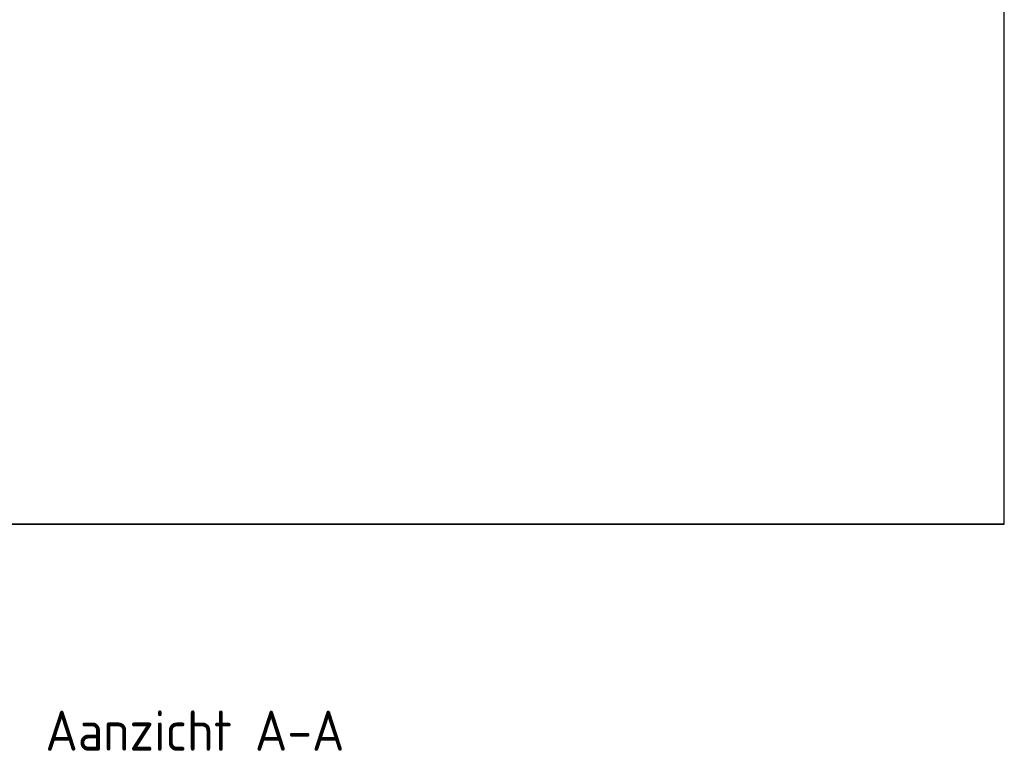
# Model space of a CAD drawing. Header units: millimetres. Extents: x -25643 to 31755, y 8873 to 39332.
# Tile 249 of 256: x 9252 to 11702, y 10077 to 11884. Entities that reach past the tile are written whole.
import ezdxf

# ---------------------------------------------------------------- set-up
doc = ezdxf.new("R2010")
doc.units = ezdxf.units.MM
doc.header["$LTSCALE"] = 20
doc.linetypes.add('2322108', pattern=[7, 5, -2])
for name, color, linetype in [('UNICA_TEKST', 4, 'Continuous'), ('WL561---_RETOUR', 5, '2322108'), ('WM$5----_HULPRUIMTE', 1, 'Continuous')]:
    doc.layers.add(name, color=color, linetype=linetype)
doc.styles.add('UNICA_018', font='isocp.shx', dxfattribs={"height": 1.8})
doc.styles.add('UNICA_050', font='isocp.shx', dxfattribs={"height": 5})

# ---------------------------------------------------------------- blocks, each defined once
blk = doc.blocks.new('*U590')
at = {"color": 0, "linetype": 'Continuous'}
for p, q in [((4007, 0), (4007, 3000)), ((4007, 0), (4007, 3000)), ((0, 0), (4007, 0)), ((4007, 0), (4007, 0)), ((4007, 0), (0, 0))]:
    blk.add_line(p, q, dxfattribs=at)
at = {"layer": 'WL561---_RETOUR', "color": 2, "style": 'UNICA_018'}
blk.add_attdef('CODE', (7694.9, 10629.3), '', height=1.8, rotation=90, dxfattribs=at)

msp = doc.modelspace()

# ---------------------------------------------------------------- block references
at = {"layer": 'WM$5----_HULPRUIMTE', "linetype": 'Continuous'}
msp.add_blockref('*U590', (7694.9, 10629.3), dxfattribs=at)

# ---------------------------------------------------------------- texts
at = {"layer": 'UNICA_TEKST', "insert": (9688.1, 10115.4), "char_height": 100, "width": 846.052, "attachment_point": 5, "style": 'UNICA_050', "bg_fill": 3, "box_fill_scale": 1.5, "bg_fill_color": 256, "bg_fill_transparency": 0}
msp.add_mtext('Aanzicht A-A', dxfattribs=at)

doc.saveas('drawing.dxf')
